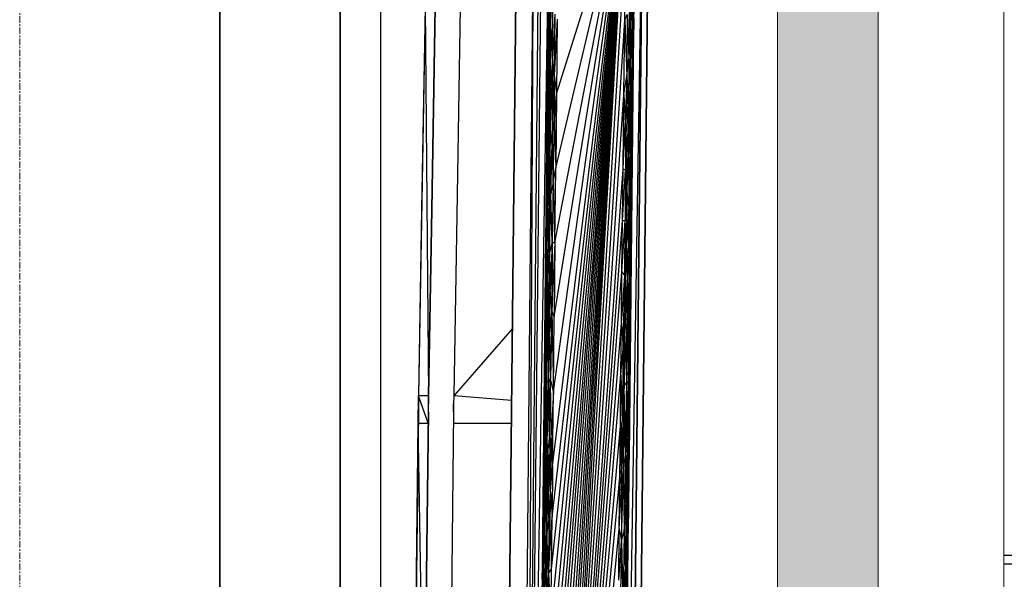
# Model space of a CAD drawing. Header units: millimetres. Extents: x 61846 to 198573, y 13020 to 52988.
# Tile 215 of 240: x 185738 to 187697, y 21647 to 22761. Entities that reach past the tile are written whole.
import ezdxf

# ---------------------------------------------------------------- set-up
doc = ezdxf.new("R2010")
doc.units = ezdxf.units.MM
doc.linetypes.add('Grid Line', pattern=[22.225, 12.7, -3.175, 3.175, -3.175])
for name, color, linetype, lineweight in [('A-COLS', 52, 'Continuous', 35), ('A-ROOF', 132, 'Continuous', 35), ('A-WALL', 113, 'Continuous', 25), ('I-WALL', 2, 'Continuous', 25), ('S-BEAM', 12, 'Continuous', 35), ('S-GRID', 1, 'Continuous', 18)]:
    doc.layers.add(name, color=color, linetype=linetype, lineweight=lineweight)

# ---------------------------------------------------------------- blocks, each defined once
blk = doc.blocks.new('28_PBT_SF_toneeltoren_dakboog_28_PBT_SF_toneeltoren_dakboog as R_2584242 - 28_PBT_SF_toneeltoren_dakboog_28_PBT_SF_toneeltoren_dakboog as R_2584242-313469-GZ lierenkamer 4')
at = {"layer": 'S-BEAM', "color": 250, "lineweight": 25}
for p, q in [((-49270.1, 23059), (-49299.4, 20250)), ((-49298.7, 20320), (-49270.1, 23059)), ((-49270.1, 23059), (-49298.7, 20320)), ((-49049.4, 20250), (-49020.1, 23056))]:
    blk.add_line(p, q, dxfattribs=at)
blk = doc.blocks.new('28_PBT_SF_toneeltoren_dakboog_28_PBT_SF_toneeltoren_dakboog as R_2584242 - 28_PBT_SF_toneeltoren_dakboog_28_PBT_SF_toneeltoren_dakboog as R_2584242-313473-GZ lierenkamer 4')
blk.add_blockref('28_PBT_SF_toneeltoren_dakboog_28_PBT_SF_toneeltoren_dakboog as R_2584242 - 28_PBT_SF_toneeltoren_dakboog_28_PBT_SF_toneeltoren_dakboog as R_2584242-313469-GZ lierenkamer 4', (0, 0))
blk = doc.blocks.new('28_PBT_SC_staal_H-profiel_gekromd_dak toneeltoren_S355_HE200B_betondak_as 20_2667177 - 28_PBT_SC_staal_H-profiel_gekromd_dak toneeltoren_S355_HE200B_betondak_as 20_2667177-313545-GZ lierenkamer 4')
at = {"layer": 'A-COLS', "color": 250, "lineweight": 25}
for p, q in [((-49250.1, 20236.1), (-49220.1, 23058.5)), ((-49250.1, 20236.1), (-49205.1, 23058.3)), ((-49235.1, 20236), (-49205.1, 23058.3)), ((-49217.1, 20235.8), (-49053.1, 23056.4)), ((-49215.5, 20383.9), (-49053.1, 23056.4)), ((-49214, 20532), (-49053.1, 23056.4)), ((-49212.6, 20662.6), (-49053.1, 23056.4)), ((-49211.2, 20793.2), (-49053.1, 23056.4)), ((-49209.8, 20923.8), (-49053.1, 23056.4)), ((-49208.4, 21054.4), (-49053.1, 23056.4)), ((-49207.3, 21156.7), (-49053.1, 23056.4)), ((-49206.2, 21259), (-49053.1, 23056.4)), ((-49205.1, 21361.4), (-49053.1, 23056.4)), ((-49204, 21463.7), (-49053.1, 23056.4)), ((-49203, 21566), (-49053.1, 23056.4)), ((-49201.9, 21668.3), (-49053.1, 23056.4)), ((-49200.8, 21770.7), (-49053.1, 23056.4)), ((-49199.7, 21873), (-49053.1, 23056.4)), ((-49198.1, 22021.1), (-49053.1, 23056.4)), ((-49196.5, 22169.3), (-49053.1, 23056.4)), ((-49195, 22317.4), (-49053.1, 23056.4)), ((-49193.4, 22465.5), (-49053.1, 23056.4)), ((-49191.8, 22613.6), (-49053.1, 23056.4)), ((-49065.1, 20234.2), (-49035.1, 23056.2)), ((-49065.1, 20234.2), (-49020.1, 23056)), ((-49050.1, 20234), (-49020.1, 23056)), ((-49020.1, 23056), (-49050.1, 20234)), ((-49035.1, 23056.2), (-49048.6, 21790.4)), ((-49035.1, 23056.2), (-49047.5, 21891)), ((-49035.1, 23056.2), (-49045.9, 22036.7)), ((-49008.1, 23055.9), (-49038.1, 20233.9)), ((-49038.1, 20233.9), (-49008.1, 23055.9)), ((-49235.1, 20236), (-49205.6, 23010.8)), ((-49201.2, 22923), (-49203.8, 22746.2)), ((-49217.1, 20235.8), (-49054.7, 22908.3)), ((-49056.2, 22760.1), (-49054.7, 22908.3)), ((-49041.8, 22921), (-49044.4, 22744.2)), ((-49204.7, 22832.8), (-49206.6, 22685.5)), ((-49204.7, 22832.8), (-49203.8, 22746.2)), ((-49203.8, 22746.2), (-49199.1, 22829.7)), ((-49200, 22682.2), (-49199.1, 22829.7)), ((-49045.9, 22830.9), (-49048.1, 22683.5)), ((-49045.9, 22830.9), (-49044.4, 22744.2)), ((-49044.4, 22744.2), (-49040.3, 22827.8)), ((-49041.5, 22680.2), (-49040.3, 22827.8)), ((-49207.4, 22772.9), (-49208.6, 22650.7)), ((-49207.4, 22772.9), (-49206.6, 22685.5)), ((-49195.3, 22772.2), (-49200, 22682.2)), ((-49195.3, 22772.2), (-49196.6, 22649.6)), ((-49056.2, 22760.1), (-49051, 22771)), ((-49051, 22771), (-49052.2, 22648.8)), ((-49051, 22771), (-49048.1, 22683.5)), ((-49038.9, 22770.3), (-49041.5, 22680.2)), ((-49038.9, 22770.3), (-49040.2, 22647.7)), ((-49038.9, 22770.3), (-49038.2, 22759.9)), ((-49217.1, 20235.8), (-49056.2, 22760.1)), ((-49208.2, 22761.8), (-49208.6, 22650.7)), ((-49203.8, 22746.2), (-49206.6, 22685.5)), ((-49203.8, 22746.2), (-49204.4, 22624.8)), ((-49203.8, 22746.2), (-49200, 22682.2)), ((-49190.2, 22761.8), (-49196.6, 22649.6)), ((-49190.2, 22761.8), (-49191.8, 22613.6)), ((-49057.8, 22612), (-49056.2, 22760.1)), ((-49056.2, 22760.1), (-49052.2, 22648.8)), ((-49038.2, 22759.9), (-49040.2, 22647.7)), ((-49044.4, 22744.2), (-49048.1, 22683.5)), ((-49044.4, 22744.2), (-49045, 22622.9)), ((-49044.4, 22744.2), (-49041.5, 22680.2)), ((-49208.6, 22650.7), (-49206.6, 22685.5)), ((-49206.6, 22685.5), (-49207.3, 22588.9)), ((-49206.6, 22685.5), (-49204.4, 22624.8)), ((-49200, 22682.2), (-49204.8, 22503.9)), ((-49200, 22682.2), (-49204.4, 22624.8)), ((-49196.6, 22649.6), (-49200, 22682.2)), ((-49200, 22682.2), (-49199.6, 22539.7)), ((-49052.2, 22648.8), (-49048.1, 22683.5)), ((-49048.1, 22683.5), (-49048.5, 22587)), ((-49048.1, 22683.5), (-49045, 22622.9)), ((-49041.5, 22680.2), (-49045.4, 22502)), ((-49041.5, 22680.2), (-49045, 22622.9)), ((-49041.5, 22680.2), (-49042, 22537.7)), ((-49040.2, 22647.7), (-49041.5, 22680.2)), ((-49208.6, 22650.7), (-49210.1, 22556.1)), ((-49209.8, 22614), (-49208.6, 22650.7)), ((-49208.6, 22650.7), (-49209.2, 22539.8)), ((-49208.6, 22650.7), (-49207.3, 22588.9)), ((-49196.6, 22649.6), (-49199.6, 22539.7)), ((-49196.6, 22649.6), (-49195.7, 22553)), ((-49196.6, 22649.6), (-49191.8, 22613.6)), ((-49057.8, 22612), (-49052.2, 22648.8)), ((-49052.2, 22648.8), (-49055.1, 22554.1)), ((-49052.2, 22648.8), (-49051.7, 22537.9)), ((-49052.2, 22648.8), (-49048.5, 22587)), ((-49040.2, 22647.7), (-49042, 22537.7)), ((-49040.2, 22647.7), (-49040.8, 22551.1)), ((-49040.2, 22647.7), (-49039.8, 22611.8)), ((-49217.1, 20235.8), (-49057.8, 22612)), ((-49209.8, 22613.9), (-49211.4, 22465.7)), ((-49211.4, 22465.7), (-49209.8, 22613.9)), ((-49209.8, 22613.5), (-49210.1, 22556.1)), ((-49204.4, 22624.8), (-49207.7, 22495)), ((-49204.4, 22624.8), (-49207.3, 22588.9)), ((-49204.4, 22624.8), (-49204.8, 22503.9)), ((-49195.7, 22553), (-49191.8, 22613.6)), ((-49191.8, 22613.6), (-49193.4, 22465.5)), ((-49059.4, 22463.9), (-49057.8, 22612)), ((-49057.8, 22612), (-49055.1, 22554.1)), ((-49045, 22622.9), (-49048.7, 22493)), ((-49045, 22622.9), (-49048.5, 22587)), ((-49045, 22622.9), (-49045.4, 22502)), ((-49040.8, 22551.1), (-49039.8, 22611.8)), ((-49235.1, 20236), (-49210.2, 22573.9)), ((-49209.2, 22539.8), (-49207.3, 22588.9)), ((-49207.3, 22588.9), (-49207.7, 22495)), ((-49051.7, 22537.9), (-49048.5, 22587)), ((-49048.5, 22587), (-49048.7, 22493)), ((-49211.4, 22465.7), (-49210.1, 22556.1)), ((-49210.1, 22556.1), (-49210.8, 22463.9)), ((-49210.1, 22556.1), (-49209.2, 22539.8)), ((-49195.7, 22553), (-49199.6, 22539.7)), ((-49198.4, 22436.8), (-49195.7, 22553)), ((-49195.7, 22553), (-49193.4, 22465.5)), ((-49059.4, 22463.9), (-49055.1, 22554.1)), ((-49055.1, 22554.1), (-49051.7, 22537.9)), ((-49055.1, 22554.1), (-49054.7, 22462)), ((-49040.8, 22551.1), (-49042.3, 22434.9)), ((-49040.8, 22551.1), (-49042, 22537.7)), ((-49040.8, 22551.1), (-49041.4, 22463.6)), ((-49209.2, 22539.8), (-49210.8, 22463.9)), ((-49209.2, 22539.8), (-49209.9, 22427.3)), ((-49209.2, 22539.8), (-49207.7, 22495)), ((-49204.8, 22503.9), (-49199.6, 22539.7)), ((-49203.3, 22414.1), (-49199.6, 22539.7)), ((-49198.4, 22436.8), (-49199.6, 22539.7)), ((-49051.7, 22537.9), (-49054.7, 22462)), ((-49051.7, 22537.9), (-49051.8, 22425.3)), ((-49051.7, 22537.9), (-49048.7, 22493)), ((-49045.4, 22502), (-49042, 22537.7)), ((-49044.6, 22412.1), (-49042, 22537.7)), ((-49042.3, 22434.9), (-49042, 22537.7)), ((-49207.7, 22495), (-49209.9, 22427.3)), ((-49204.8, 22503.9), (-49207.7, 22495)), ((-49207.7, 22495), (-49207.4, 22391.1)), ((-49204.8, 22503.9), (-49207.4, 22391.1)), ((-49204.8, 22503.9), (-49203.3, 22414.1)), ((-49048.7, 22493), (-49051.8, 22425.3)), ((-49045.4, 22502), (-49048.7, 22493)), ((-49048.7, 22493), (-49048, 22389.1)), ((-49045.4, 22502), (-49048, 22389.1)), ((-49045.4, 22502), (-49044.6, 22412.1)), ((-49217.1, 20235.8), (-49059.4, 22463.9)), ((-49212.5, 22364.1), (-49210.8, 22463.9)), ((-49211.7, 22363.4), (-49210.8, 22463.9)), ((-49211.4, 22465.7), (-49210.8, 22463.9)), ((-49210.8, 22463.9), (-49209.9, 22427.3)), ((-49198.4, 22436.8), (-49193.4, 22465.5)), ((-49195, 22317.4), (-49193.4, 22465.5)), ((-49060.5, 22361.6), (-49059.4, 22463.9)), ((-49060.5, 22361.6), (-49054.7, 22462)), ((-49059.4, 22463.9), (-49054.7, 22462)), ((-49054.7, 22462), (-49055.3, 22361.5)), ((-49054.7, 22462), (-49051.8, 22425.3)), ((-49041.4, 22463.6), (-49042.3, 22434.9)), ((-49198.4, 22436.8), (-49203.3, 22414.1)), ((-49198.4, 22436.8), (-49200.7, 22317.4)), ((-49198.4, 22436.8), (-49195, 22317.4)), ((-49042.3, 22434.9), (-49044.6, 22412.1)), ((-49042.3, 22434.9), (-49043.9, 22315.5)), ((-49042.3, 22434.9), (-49043, 22315.5)), ((-49235.1, 20236), (-49211.8, 22428.3)), ((-49211.7, 22363.4), (-49209.9, 22427.3)), ((-49209.9, 22427.3), (-49210.9, 22320.3)), ((-49207.4, 22391.1), (-49209.9, 22427.3)), ((-49207.4, 22391.1), (-49203.3, 22414.1)), ((-49206.1, 22297.8), (-49203.3, 22414.1)), ((-49200.7, 22317.4), (-49203.3, 22414.1)), ((-49051.8, 22425.3), (-49055.3, 22361.5)), ((-49051.8, 22425.3), (-49052.5, 22318.3)), ((-49048, 22389.1), (-49051.8, 22425.3)), ((-49048, 22389.1), (-49044.6, 22412.1)), ((-49046.9, 22295.9), (-49044.6, 22412.1)), ((-49043.9, 22315.5), (-49044.6, 22412.1)), ((-49207.4, 22391.1), (-49210.9, 22320.3)), ((-49207.4, 22391.1), (-49210, 22252.3)), ((-49207.4, 22391.1), (-49206.1, 22297.8)), ((-49048, 22389.1), (-49052.5, 22318.3)), ((-49048, 22389.1), (-49050.8, 22250.4)), ((-49048, 22389.1), (-49046.9, 22295.9)), ((-49217.1, 20235.8), (-49060.5, 22361.6)), ((-49213.6, 22261.6), (-49211.7, 22363.4)), ((-49212.8, 22253.4), (-49211.7, 22363.4)), ((-49212.5, 22363.4), (-49211.7, 22363.4)), ((-49211.7, 22363.4), (-49210.9, 22320.3)), ((-49061.6, 22259.2), (-49060.5, 22361.6)), ((-49061.6, 22259.2), (-49055.3, 22361.5)), ((-49060.5, 22361.6), (-49055.3, 22361.5)), ((-49056.1, 22251.5), (-49055.3, 22361.5)), ((-49052.5, 22318.3), (-49055.3, 22361.5)), ((-49235.1, 20236), (-49212.9, 22327.7)), ((-49213, 22158.7), (-49210.9, 22320.3)), ((-49212.8, 22253.4), (-49210.9, 22320.3)), ((-49210, 22252.3), (-49210.9, 22320.3)), ((-49200.7, 22317.4), (-49206.1, 22297.8)), ((-49200.7, 22317.4), (-49204.2, 22224.3)), ((-49200.7, 22317.4), (-49201.2, 22181.1)), ((-49195, 22317.4), (-49201.2, 22181.1)), ((-49200.7, 22317.4), (-49195, 22317.4)), ((-49195, 22317.4), (-49196.5, 22169.3)), ((-49056.1, 22251.5), (-49052.5, 22318.3)), ((-49055.2, 22156.9), (-49052.5, 22318.3)), ((-49050.8, 22250.4), (-49052.5, 22318.3)), ((-49046.9, 22295.9), (-49043.9, 22315.5)), ((-49043.9, 22315.5), (-49046, 22222.3)), ((-49043, 22315.5), (-49045.1, 22179.2)), ((-49043.9, 22315.5), (-49045.1, 22179.2)), ((-49043, 22315.5), (-49043.9, 22315.5)), ((-49206.1, 22297.8), (-49210, 22252.3)), ((-49206.1, 22297.8), (-49207.8, 22169.4)), ((-49206.1, 22297.8), (-49204.2, 22224.3)), ((-49046.9, 22295.9), (-49050.8, 22250.4)), ((-49046.9, 22295.9), (-49048.5, 22167.4)), ((-49046.9, 22295.9), (-49046, 22222.3)), ((-49217.1, 20235.8), (-49061.6, 22259.2)), ((-49213.6, 22261.1), (-49212.8, 22253.4)), ((-49062.7, 22156.9), (-49061.6, 22259.2)), ((-49061.6, 22259.2), (-49056.1, 22251.5)), ((-49214.8, 22107.6), (-49212.8, 22253.4)), ((-49214.6, 22159.1), (-49212.8, 22253.4)), ((-49212.8, 22253.4), (-49213, 22158.7)), ((-49213, 22158.7), (-49210, 22252.3)), ((-49210, 22252.3), (-49211.3, 22141)), ((-49210, 22252.3), (-49207.8, 22169.4)), ((-49062.7, 22156.9), (-49056.1, 22251.5)), ((-49059.4, 22105.7), (-49056.1, 22251.5)), ((-49056.1, 22251.5), (-49055.2, 22156.9)), ((-49050.8, 22250.4), (-49055.2, 22156.9)), ((-49050.8, 22250.4), (-49052.1, 22139.1)), ((-49050.8, 22250.4), (-49048.5, 22167.4)), ((-49207.8, 22169.4), (-49204.2, 22224.3)), ((-49205.7, 22127.5), (-49204.2, 22224.3)), ((-49201.2, 22181.1), (-49204.2, 22224.3)), ((-49048.5, 22167.4), (-49046, 22222.3)), ((-49047.2, 22125.6), (-49046, 22222.3)), ((-49045.1, 22179.2), (-49046, 22222.3)), ((-49205.7, 22127.5), (-49201.2, 22181.1)), ((-49201.2, 22181.1), (-49203.8, 22046.2)), ((-49201.2, 22181.1), (-49198.1, 22021.1)), ((-49201.2, 22181.1), (-49196.5, 22169.3)), ((-49047.2, 22125.6), (-49045.1, 22179.2)), ((-49045.1, 22179.2), (-49046.9, 22044.3)), ((-49045.1, 22179.2), (-49046.1, 22019.3)), ((-49045.1, 22179.2), (-49044.6, 22167.4)), ((-49214.8, 22107.6), (-49213, 22158.7)), ((-49213, 22158.7), (-49214.5, 22035.1)), ((-49213, 22158.7), (-49211.3, 22141)), ((-49207.8, 22169.4), (-49211.3, 22141)), ((-49211.2, 22042.2), (-49207.8, 22169.4)), ((-49207.8, 22169.4), (-49207.9, 22039)), ((-49207.8, 22169.4), (-49205.7, 22127.5)), ((-49198.1, 22021.1), (-49196.5, 22169.3)), ((-49048.5, 22167.4), (-49052.1, 22139.1)), ((-49051.8, 22040.3), (-49048.5, 22167.4)), ((-49048.5, 22167.4), (-49048.9, 22037.1)), ((-49048.5, 22167.4), (-49047.2, 22125.6)), ((-49217.1, 20235.8), (-49062.7, 22156.9)), ((-49214.7, 22157.3), (-49214.8, 22107.6)), ((-49214.5, 22035.1), (-49211.3, 22141)), ((-49211.2, 22042.2), (-49211.3, 22141)), ((-49063.8, 22054.6), (-49062.7, 22156.9)), ((-49062.7, 22156.9), (-49059.4, 22105.7)), ((-49059.4, 22105.7), (-49055.2, 22156.9)), ((-49056.9, 22033.2), (-49055.2, 22156.9)), ((-49056.9, 22033.2), (-49052.1, 22139.1)), ((-49055.2, 22156.9), (-49052.1, 22139.1)), ((-49051.8, 22040.3), (-49052.1, 22139.1)), ((-49207.9, 22039), (-49205.7, 22127.5)), ((-49205.7, 22127.5), (-49203.8, 22046.2)), ((-49048.9, 22037.1), (-49047.2, 22125.6)), ((-49047.2, 22125.6), (-49046.9, 22044.3)), ((-49214.8, 22107.6), (-49216.3, 21962.2)), ((-49215.7, 22056.8), (-49214.8, 22107.6)), ((-49214.8, 22107.6), (-49214.5, 22035.1)), ((-49063.8, 22054.6), (-49059.4, 22105.7)), ((-49059.4, 22105.7), (-49060.9, 21960.4)), ((-49059.4, 22105.7), (-49056.9, 22033.2)), ((-49217.1, 20235.8), (-49063.8, 22054.6)), ((-49215.7, 22055.8), (-49216.3, 21962.2)), ((-49211.2, 22042.2), (-49214.5, 22035.1)), ((-49213.6, 21895.9), (-49211.2, 22042.2)), ((-49210.4, 21917.7), (-49211.2, 22042.2)), ((-49211.2, 22042.2), (-49207.9, 22039)), ((-49207.9, 22039), (-49203.8, 22046.2)), ((-49206.3, 21907.5), (-49203.8, 22046.2)), ((-49198.1, 22021.1), (-49203.8, 22046.2)), ((-49202.3, 21936.7), (-49203.8, 22046.2)), ((-49064.8, 21952.3), (-49063.8, 22054.6)), ((-49063.8, 22054.6), (-49060.9, 21960.4)), ((-49048.9, 22037.1), (-49046.9, 22044.3)), ((-49048.8, 21905.6), (-49046.9, 22044.3)), ((-49047.3, 21934.8), (-49046.9, 22044.3)), ((-49046.1, 22019.3), (-49046.9, 22044.3)), ((-49214.5, 22035.1), (-49216.3, 21962.2)), ((-49216.1, 21868.1), (-49214.5, 22035.1)), ((-49213.6, 21895.9), (-49214.5, 22035.1)), ((-49210.4, 21917.7), (-49207.9, 22039)), ((-49207.9, 22039), (-49206.3, 21907.5)), ((-49056.9, 22033.2), (-49060.9, 21960.4)), ((-49058.3, 21866.2), (-49056.9, 22033.2)), ((-49051.8, 22040.3), (-49056.9, 22033.2)), ((-49054.4, 21894), (-49056.9, 22033.2)), ((-49054.4, 21894), (-49051.8, 22040.3)), ((-49051.1, 21915.8), (-49051.8, 22040.3)), ((-49051.8, 22040.3), (-49048.9, 22037.1)), ((-49051.1, 21915.8), (-49048.9, 22037.1)), ((-49048.9, 22037.1), (-49048.8, 21905.6)), ((-49198.1, 22021.1), (-49202.3, 21936.7)), ((-49199.7, 21873), (-49198.1, 22021.1)), ((-49046.1, 22019.3), (-49047.3, 21934.8)), ((-49217.9, 21852.3), (-49216.3, 21962.2)), ((-49217.7, 21835.2), (-49216.3, 21962.2)), ((-49217.1, 20235.8), (-49064.8, 21952.3)), ((-49216.8, 21954.1), (-49216.3, 21962.2)), ((-49216.1, 21868.1), (-49216.3, 21962.2)), ((-49065.9, 21850), (-49060.9, 21960.4)), ((-49065.9, 21850), (-49064.8, 21952.3)), ((-49064.8, 21952.3), (-49060.9, 21960.4)), ((-49062.2, 21833.3), (-49060.9, 21960.4)), ((-49058.3, 21866.2), (-49060.9, 21960.4)), ((-49202.3, 21936.7), (-49206.3, 21907.5)), ((-49203.5, 21821.9), (-49202.3, 21936.7)), ((-49199.7, 21873), (-49202.3, 21936.7)), ((-49047.3, 21934.8), (-49048.8, 21905.6)), ((-49048.6, 21820), (-49047.3, 21934.8)), ((-49047.7, 21871.2), (-49047.3, 21934.8)), ((-49213.6, 21895.9), (-49210.4, 21917.7)), ((-49210.4, 21917.7), (-49212.9, 21797.1)), ((-49210.4, 21917.7), (-49210.9, 21740.2)), ((-49210.9, 21740.2), (-49206.3, 21907.5)), ((-49210.4, 21917.7), (-49206.3, 21907.5)), ((-49207.2, 21768.2), (-49206.3, 21907.5)), ((-49203.5, 21821.9), (-49206.3, 21907.5)), ((-49054.4, 21894), (-49051.1, 21915.8)), ((-49051.1, 21915.8), (-49053.4, 21795.2)), ((-49051.1, 21915.8), (-49052, 21738.3)), ((-49052, 21738.3), (-49048.8, 21905.6)), ((-49051.1, 21915.8), (-49048.8, 21905.6)), ((-49050, 21766.3), (-49048.8, 21905.6)), ((-49048.6, 21820), (-49048.8, 21905.6)), ((-49216.1, 21868.1), (-49213.6, 21895.9)), ((-49213.6, 21895.9), (-49216.1, 21744.3)), ((-49213.6, 21895.9), (-49212.9, 21797.1)), ((-49058.3, 21866.2), (-49054.4, 21894)), ((-49054.4, 21894), (-49057.1, 21742.4)), ((-49054.4, 21894), (-49053.4, 21795.2)), ((-49218.6, 21725.5), (-49216.1, 21868.1)), ((-49217.7, 21835.2), (-49216.1, 21868.1)), ((-49216.1, 21868.1), (-49216.1, 21744.3)), ((-49203.5, 21821.9), (-49199.7, 21873)), ((-49199.7, 21873), (-49200.8, 21770.7)), ((-49062.4, 21723.7), (-49058.3, 21866.2)), ((-49062.2, 21833.3), (-49058.3, 21866.2)), ((-49058.3, 21866.2), (-49057.1, 21742.4)), ((-49048.6, 21820), (-49047.7, 21871.1)), ((-49217.9, 21851.7), (-49217.7, 21835.2)), ((-49217.1, 20235.8), (-49065.9, 21850)), ((-49067, 21747.7), (-49065.9, 21850)), ((-49065.9, 21850), (-49062.2, 21833.3)), ((-49219, 21749.8), (-49217.7, 21835.2)), ((-49217.7, 21835.2), (-49218.6, 21725.5)), ((-49067, 21747.7), (-49062.2, 21833.3)), ((-49062.2, 21833.3), (-49062.4, 21723.7)), ((-49203.5, 21821.9), (-49207.7, 21658.6)), ((-49203.5, 21821.9), (-49207.2, 21768.2)), ((-49203.5, 21821.9), (-49200.8, 21770.7)), ((-49048.6, 21820), (-49050.9, 21656.7)), ((-49048.6, 21820), (-49050, 21766.3)), ((-49048.6, 21820), (-49048.8, 21768.8)), ((-49216.1, 21744.3), (-49212.9, 21797.1)), ((-49212.9, 21797.1), (-49214, 21668.5)), ((-49212.9, 21797.1), (-49210.9, 21740.2)), ((-49057.1, 21742.4), (-49053.4, 21795.2)), ((-49053.4, 21795.2), (-49054.5, 21666.5)), ((-49053.4, 21795.2), (-49052, 21738.3)), ((-49048.5, 21794.5), (-49048.8, 21768.8)), ((-49207.2, 21768.2), (-49210.9, 21740.2)), ((-49207.7, 21658.6), (-49200.8, 21770.7)), ((-49207.2, 21768.2), (-49207.7, 21658.6)), ((-49201.9, 21668.3), (-49200.8, 21770.7)), ((-49050.9, 21656.7), (-49048.8, 21768.8)), ((-49219, 21749.4), (-49218.6, 21725.5)), ((-49217.1, 20235.8), (-49067, 21747.7)), ((-49068.1, 21645.4), (-49067, 21747.7)), ((-49067, 21747.7), (-49062.4, 21723.7)), ((-49050, 21766.3), (-49052, 21738.3)), ((-49050, 21766.3), (-49050.9, 21656.7)), ((-49218.6, 21725.5), (-49216.1, 21744.3)), ((-49216.1, 21744.3), (-49218.1, 21598.1)), ((-49216.1, 21744.3), (-49214, 21668.5)), ((-49210.9, 21740.2), (-49214, 21668.5)), ((-49211.4, 21630.6), (-49210.9, 21740.2)), ((-49207.7, 21658.6), (-49210.9, 21740.2)), ((-49062.4, 21723.7), (-49057.1, 21742.4)), ((-49057.1, 21742.4), (-49059.5, 21596.2)), ((-49057.1, 21742.4), (-49054.5, 21666.5)), ((-49052, 21738.3), (-49054.5, 21666.5)), ((-49052.8, 21628.6), (-49052, 21738.3)), ((-49050.9, 21656.7), (-49052, 21738.3)), ((-49220.1, 21647.3), (-49218.6, 21725.5)), ((-49218.6, 21725.5), (-49220, 21621.7)), ((-49218.6, 21725.5), (-49218.1, 21598.1)), ((-49068.1, 21645.4), (-49062.4, 21723.7)), ((-49062.4, 21723.7), (-49064.7, 21619.9)), ((-49062.4, 21723.7), (-49059.5, 21596.2)), ((-49218.1, 21598.1), (-49214, 21668.5)), ((-49217.1, 21538.7), (-49214, 21668.5)), ((-49214.4, 21569.4), (-49214, 21668.5)), ((-49211.4, 21630.6), (-49214, 21668.5)), ((-49207.7, 21658.6), (-49211.4, 21630.6)), ((-49207.7, 21658.6), (-49209.9, 21551.1)), ((-49207.7, 21658.6), (-49201.9, 21668.3)), ((-49207.7, 21658.6), (-49206.8, 21514.9)), ((-49207.7, 21658.6), (-49203, 21566)), ((-49203, 21566), (-49201.9, 21668.3)), ((-49059.5, 21596.2), (-49054.5, 21666.5)), ((-49057.8, 21536.7), (-49054.5, 21666.5)), ((-49055.1, 21567.5), (-49054.5, 21666.5)), ((-49052.8, 21628.6), (-49054.5, 21666.5)), ((-49050.9, 21656.7), (-49052.8, 21628.6)), ((-49050.9, 21656.7), (-49052.4, 21549.2)), ((-49050.9, 21656.7), (-49051.8, 21513)), ((-49050.9, 21656.7), (-49051, 21564.2)), ((-49050.9, 21656.7), (-49049.9, 21666.5))]:
    blk.add_line(p, q, dxfattribs=at)
blk = doc.blocks.new('28_PBT_SC_staal_H-profiel_gekromd_dak toneeltoren_S355_HE200B_betondak_as 20_2667177 - 28_PBT_SC_staal_H-profiel_gekromd_dak toneeltoren_S355_HE200B_betondak_as 20_2667177-313549-GZ lierenkamer 4')
blk.add_blockref('28_PBT_SC_staal_H-profiel_gekromd_dak toneeltoren_S355_HE200B_betondak_as 20_2667177 - 28_PBT_SC_staal_H-profiel_gekromd_dak toneeltoren_S355_HE200B_betondak_as 20_2667177-313545-GZ lierenkamer 4', (0, 0))
blk = doc.blocks.new('28_PBT_SC_staal_H-profiel_gekromd_dak toneeltoren hoek_S355_HE200B_betondak_as 20_3625036 - 28_PBT_SC_staal_H-profiel_gekromd_dak toneeltoren hoek_S355_HE200B_betondak_as 20_3625036-313802-GZ lierenkamer 4')
at = {"layer": 'A-COLS', "color": 250, "lineweight": 25}
for p, q in [((-49261.9, 20320), (-49236.7, 23037.4)), ((-49251.6, 20320), (-49236.7, 23037.4)), ((-49251.3, 20320), (-49226.1, 23037.1))]:
    blk.add_line(p, q, dxfattribs=at)
blk = doc.blocks.new('28_PBT_SC_staal_H-profiel_gekromd_dak toneeltoren hoek_S355_HE200B_betondak_as 20_3625036 - 28_PBT_SC_staal_H-profiel_gekromd_dak toneeltoren hoek_S355_HE200B_betondak_as 20_3625036-313806-GZ lierenkamer 4')
blk.add_blockref('28_PBT_SC_staal_H-profiel_gekromd_dak toneeltoren hoek_S355_HE200B_betondak_as 20_3625036 - 28_PBT_SC_staal_H-profiel_gekromd_dak toneeltoren hoek_S355_HE200B_betondak_as 20_3625036-313802-GZ lierenkamer 4', (0, 0))
blk = doc.blocks.new('28_PBT_SF_staal_H-profiel_S355_HE240B 3011745 - 28_PBT_SF_staal_H-profiel_S355_HE240B 3011745-366733-GZ lierenkamer 4')
at = {"layer": 'S-BEAM', "color": 250, "lineweight": 25}
for p, q in [((-48302, 21695), (-46985.2, 21695)), ((-48302, 21678), (-46879.9, 21678))]:
    blk.add_line(p, q, dxfattribs=at)
blk = doc.blocks.new('28_PBT_SF_toneeltoren_dakboog_28_PBT_SF_toneeltoren_dakboog as R - 28_PBT_SF_toneeltoren_dakboog_28_PBT_SF_toneeltoren_dakboog as R-332845-GZ lierenkamer 4')
at = {"layer": 'S-BEAM', "color": 250, "lineweight": 25}
blk.add_line((-49298.7, 20320), (-49270.1, 23059), dxfattribs=at)
blk = doc.blocks.new('TadP_A_CON_CONSTRUCTIE_rvt-6-GZ lierenkamer 4')
at = {"layer": 'I-WALL', "color": 10, "lineweight": 18}
for p, q in [((-48552, 24290), (-48552, 19730)), ((-48302, 19730), (-48302, 24290))]:
    blk.add_line(p, q, dxfattribs=at)
at = {"layer": 'A-COLS', "color": 10, "lineweight": 18}
for name in ['28_PBT_SC_staal_H-profiel_gekromd_dak toneeltoren hoek_S355_HE200B_betondak_as 20_3625036 - 28_PBT_SC_staal_H-profiel_gekromd_dak toneeltoren hoek_S355_HE200B_betondak_as 20_3625036-313806-GZ lierenkamer 4', '28_PBT_SC_staal_H-profiel_gekromd_dak toneeltoren_S355_HE200B_betondak_as 20_2667177 - 28_PBT_SC_staal_H-profiel_gekromd_dak toneeltoren_S355_HE200B_betondak_as 20_2667177-313549-GZ lierenkamer 4']:
    blk.add_blockref(name, (0, 0), dxfattribs=at)
at = {"layer": 'S-BEAM', "color": 10, "lineweight": 18}
for name in ['28_PBT_SF_toneeltoren_dakboog_28_PBT_SF_toneeltoren_dakboog as R_2584242 - 28_PBT_SF_toneeltoren_dakboog_28_PBT_SF_toneeltoren_dakboog as R_2584242-313473-GZ lierenkamer 4', '28_PBT_SF_toneeltoren_dakboog_28_PBT_SF_toneeltoren_dakboog as R - 28_PBT_SF_toneeltoren_dakboog_28_PBT_SF_toneeltoren_dakboog as R-332845-GZ lierenkamer 4', '28_PBT_SF_staal_H-profiel_S355_HE240B 3011745 - 28_PBT_SF_staal_H-profiel_S355_HE240B 3011745-366733-GZ lierenkamer 4']:
    blk.add_blockref(name, (0, 0), dxfattribs=at)
blk = doc.blocks.new('21_NOAHH_Wand_Wand-x 2797376 - 21_NOAHH_Wand_Wand-x-162290-GZ lierenkamer 4')
at = {"layer": 'A-WALL', "lineweight": 13}
blk.add_hatch(color=9, dxfattribs=at).paths.add_polyline_path([(-48640.5, 19930), (-48552, 19930), (-48552, 24610), (-48752, 24610), (-48752, 19930)])
at = {"layer": 'A-WALL', "color": 130, "lineweight": 13}
for p, q in [((-48752, 22784.1), (-48752, 21365.6)), ((-48752, 21365.6), (-48752, 22784.1)), ((-48552, 21365.6), (-48552, 22784.1)), ((-48552, 22784.1), (-48552, 21365.6))]:
    blk.add_line(p, q, dxfattribs=at)
blk = doc.blocks.new('21_NOAHH_Wand_Wand-x 2797376 - 21_NOAHH_Wand_Wand-x 2797376-162294-GZ lierenkamer 4')
blk.add_blockref('21_NOAHH_Wand_Wand-x 2797376 - 21_NOAHH_Wand_Wand-x-162290-GZ lierenkamer 4', (0, 0))
blk = doc.blocks.new('27_NOAHH_Dak_Dak-x 2835671 - 21_10_Baksteen wit halfsteens-163091-GZ lierenkamer 4')
at = {"layer": 'A-ROOF', "color": 250, "lineweight": 25}
for p, q in [((-49453.5, 22786.3), (-49466.4, 22012.6)), ((-49453.5, 22786.3), (-49466.4, 22012.6)), ((-49453.5, 22786.3), (-49460.2, 22383.2)), ((-49453.5, 22786.3), (-49460.2, 22383.2)), ((-49453.5, 22786.3), (-49446.3, 22012.5)), ((-49433.5, 22786.2), (-49440.2, 22383.1)), ((-49460.2, 22383.2), (-49466.4, 22012.6)), ((-49446.3, 22012.5), (-49440.2, 22383.1)), ((-49467, 21957.7), (-49466.4, 22012.6)), ((-49466.4, 22012.6), (-49466.7, 21980.8)), ((-49466.4, 22012.6), (-49466.5, 21996.4)), ((-49466.4, 22012.6), (-49466.5, 21996.4)), ((-49446.4, 22012.5), (-49466.4, 22012.6)), ((-49447, 21957.7), (-49466.4, 22012.6)), ((-49446.3, 22012.5), (-49446.5, 21996.4)), ((-49466.7, 21980.8), (-49466.5, 21996.4)), ((-49446.7, 21980.8), (-49446.5, 21996.4)), ((-49466.7, 21980.8), (-49472.9, 21442.5)), ((-49467, 21957.7), (-49466.7, 21980.8)), ((-49446.7, 21980.8), (-49452.9, 21442.5)), ((-49475.2, 21238.8), (-49467, 21957.7)), ((-49475.2, 21238.8), (-49467, 21957.7)), ((-49467, 21957.7), (-49472.9, 21442.5)), ((-49455.2, 21238.8), (-49467, 21957.7)), ((-49467, 21957.7), (-49447, 21957.7))]:
    blk.add_line(p, q, dxfattribs=at)
blk = doc.blocks.new('27_NOAHH_Dak_Dak-x 2835671 - 21_10_Hout-163087-GZ lierenkamer 4')
at = {"layer": 'A-ROOF', "color": 250, "lineweight": 25}
for p, q in [((-49433.5, 22786.2), (-49440.2, 22383.5)), ((-49440.2, 22383.5), (-49433.5, 22786.1)), ((-49383.5, 22785.8), (-49389.7, 22412.5)), ((-49383.5, 22785.8), (-49389.7, 22412.5)), ((-49389.7, 22412.5), (-49396.3, 22012.2)), ((-49389.7, 22412.5), (-49396.3, 22012.2)), ((-49440.2, 22383.5), (-49446.3, 22012.5)), ((-49446.3, 22012.5), (-49440.2, 22383.5)), ((-49446.3, 22012.5), (-49446.5, 21996.4)), ((-49446.5, 21996.4), (-49446.3, 22012.5)), ((-49396.3, 22012.2), (-49396.5, 21996.3)), ((-49396.3, 22012.2), (-49396.5, 21996.3)), ((-49446.7, 21980.8), (-49446.5, 21996.4)), ((-49446.7, 21980.8), (-49446.5, 21996.4)), ((-49396.7, 21980.8), (-49396.5, 21996.3)), ((-49396.5, 21996.3), (-49396.7, 21980.8)), ((-49446.7, 21980.8), (-49452.9, 21442.7)), ((-49452.9, 21442.7), (-49446.7, 21980.8)), ((-49396.7, 21980.8), (-49402.9, 21442.6)), ((-49396.7, 21980.8), (-49402.9, 21442.6))]:
    blk.add_line(p, q, dxfattribs=at)
blk = doc.blocks.new('27_NOAHH_Dak_Dak-x 2835671 - 27_NOAHH_Dak_Dak-x 2835671-163054-GZ lierenkamer 4')
for name in ['27_NOAHH_Dak_Dak-x 2835671 - 21_10_Baksteen wit halfsteens-163091-GZ lierenkamer 4', '27_NOAHH_Dak_Dak-x 2835671 - 21_10_Hout-163087-GZ lierenkamer 4']:
    blk.add_blockref(name, (0, 0))
blk = doc.blocks.new('_NOAHH_Kolom_Kolom-x 2843066 - 21_10_Baksteen-163115-GZ lierenkamer 4')
at = {"layer": 'A-COLS', "color": 250, "lineweight": 25}
for p, q in [((-49862, 22900), (-49862, 20385)), ((-49862, 20385), (-49862, 22900)), ((-49622, 22900), (-49622, 20385)), ((-49622, 20385), (-49622, 22900))]:
    blk.add_line(p, q, dxfattribs=at)
blk = doc.blocks.new('_NOAHH_Kolom_Kolom-x 2843066 - _NOAHH_Kolom_Kolom-x 2843066-163112-GZ lierenkamer 4')
blk.add_blockref('_NOAHH_Kolom_Kolom-x 2843066 - 21_10_Baksteen-163115-GZ lierenkamer 4', (0, 0))
blk = doc.blocks.new('_NOAHH_Kolom_Kolom-x 2848515 - _NOAHH_Kolom_Kolom-x 2848515-163475-GZ lierenkamer 4')
at = {"layer": 'A-COLS', "color": 250, "lineweight": 25}
blk.add_line((-49542, 22900), (-49542, 20385), dxfattribs=at)
blk = doc.blocks.new('27_NOAHH_Dak_Dak-x 2863758 - 21_10_Hout-164661-GZ lierenkamer 4')
at = {"layer": 'A-ROOF', "color": 250, "lineweight": 25}
for p, q in [((-49279.6, 22146.1), (-49396.4, 22012.2)), ((-49281.1, 22002.8), (-49396.3, 22012.2)), ((-49281.6, 21957.2), (-49397, 21957.2))]:
    blk.add_line(p, q, dxfattribs=at)
blk = doc.blocks.new('27_NOAHH_Dak_Dak-x 2863758 - 27_NOAHH_Dak_Dak-x 2863758-164626-GZ lierenkamer 4')
blk.add_blockref('27_NOAHH_Dak_Dak-x 2863758 - 21_10_Hout-164661-GZ lierenkamer 4', (0, 0))
blk = doc.blocks.new('TadP_A_BWK_BOUWKUNDE_rvt-6-GZ lierenkamer 4')
at = {"layer": 'A-COLS', "color": 250, "lineweight": 25}
for name in ['_NOAHH_Kolom_Kolom-x 2843066 - _NOAHH_Kolom_Kolom-x 2843066-163112-GZ lierenkamer 4', '_NOAHH_Kolom_Kolom-x 2848515 - _NOAHH_Kolom_Kolom-x 2848515-163475-GZ lierenkamer 4']:
    blk.add_blockref(name, (0, 0), dxfattribs=at)
at = {"layer": 'A-ROOF', "color": 250, "lineweight": 25}
for name in ['27_NOAHH_Dak_Dak-x 2835671 - 27_NOAHH_Dak_Dak-x 2835671-163054-GZ lierenkamer 4', '27_NOAHH_Dak_Dak-x 2863758 - 27_NOAHH_Dak_Dak-x 2863758-164626-GZ lierenkamer 4']:
    blk.add_blockref(name, (0, 0), dxfattribs=at)
at = {"layer": 'A-WALL', "color": 250, "lineweight": 25}
blk.add_blockref('21_NOAHH_Wand_Wand-x 2797376 - 21_NOAHH_Wand_Wand-x 2797376-162294-GZ lierenkamer 4', (0, 0), dxfattribs=at)

msp = doc.modelspace()

# ---------------------------------------------------------------- linework, layer by layer
at = {"layer": 'S-GRID', "linetype": 'Grid Line'}
msp.add_line((185737.8, 13020.4), (185737.8, 28603), dxfattribs=at)

# ---------------------------------------------------------------- block references
at = {"color": 210, "lineweight": 5}
for name in ['TadP_A_BWK_BOUWKUNDE_rvt-6-GZ lierenkamer 4', 'TadP_A_CON_CONSTRUCTIE_rvt-6-GZ lierenkamer 4']:
    msp.add_blockref(name, (235997.8, 0), dxfattribs=at)

doc.saveas('drawing.dxf')
